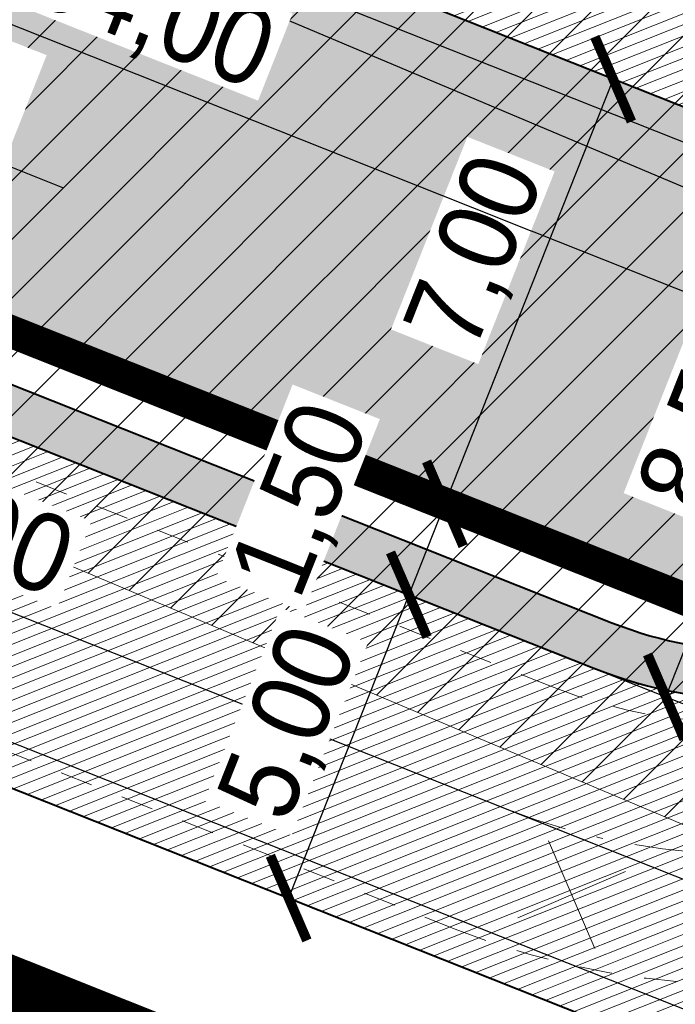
# Model space of a CAD drawing. Header units: millimetres. Extents: x -420 to 7389807, y 100 to 5530098.
# Tile 10 of 19: x 925 to 935, y 331 to 347. Entities that reach past the tile are written whole.
import ezdxf
from ezdxf import colors
from ezdxf.entities.mleader import LeaderData, LeaderLine
from ezdxf.math import Vec2, Vec3

# ---------------------------------------------------------------- set-up
doc = ezdxf.new("R2010")
doc.units = ezdxf.units.MM
for name, pattern in [('DASHDOTX2', [2, 1, -0.5, 0, -0.5]), ('HIDDEN', [0.375, 0.25, -0.125]), ('sm05_500', [1, 0.5, -0.5])]:
    doc.linetypes.add(name, pattern=pattern)
for name, color, linetype, lineweight in [('_krawężnik', 50, 'sm05_500', 20), ('_wymiary', 7, 'Continuous', 9), ('A_OGODZENIE', 200, 'Continuous', 30), ('A_Z_drogi grube', 7, 'Continuous', 40), ('A_Z_drogi_cienkie', 7, 'Continuous', 20), ('A_Z_granice działek', 74, 'Continuous', 13), ('A_Z_hatch_kreskowanie', 252, 'Continuous', 9), ('A_Z_podkład mapa tiff', 7, 'Continuous', 15), ('A_Z_sieć_wodna', 160, 'Continuous', 30), ('A_Z_zakres działek-opracowania', 161, 'DASHDOTX2', 13), ('A_Z_zieleń_trawa', 95, 'Continuous', 9)]:
    doc.layers.add(name, color=color, linetype=linetype, lineweight=lineweight)
doc.layers.add('_niewidoczna', color=121, linetype='Continuous', lineweight=30, plot=False)
doc.layers.add('_obwiednie', color=21, linetype='Continuous', lineweight=9, plot=False)
doc.layers.add('A_Z_sieć_elektryczna_strefa', color=7, linetype='Continuous', lineweight=5, true_color=0xff8484)
doc.styles.add('1_100', font='arial.ttf', dxfattribs={"width": 0.8, "height": 25})
doc.styles.get("Standard").update_dxf_attribs({"font": 'arial.ttf', "width": 0.9})
doc.linetypes.add('OGRODZENIE1', pattern='A,0.25,-0.1,[133,ltypeshp.shx,S=0.1,R=0,X=-0.1,Y=0],-0.1,1', length=1.45)
doc.dimstyles.new('1_500', dxfattribs={"dimtxt": 1.2, "dimasz": 1, "dimexe": 1, "dimexo": 0.625, "dimgap": 0.2, "dimtad": 1, "dimzin": 0, "dimtxsty": 'Standard', "dimblk": 'ARCHTICK', "dimblk1": 'ARCHTICK', "dimblk2": 'ARCHTICK', "dimcen": 1, "dimclrd": 256, "dimclre": 256, "dimclrt": 256, "dimadec": 0, "dimazin": 0, "dimtfac": 1, "dimtmove": 1, "dimatfit": 3, "dimldrblk": 'ARCHTICK', "dimfxl": 1, "dimfxlon": 1, "dimtfill": 1, "dimarcsym": 1})
picture_1 = doc.add_image_def('image1.tiff', size_in_pixel=(3306, 2337))

# ---------------------------------------------------------------- blocks, each defined once
blk = doc.blocks.new('_ArchTick')
at = {"color": 0, "linetype": 'ByBlock', "const_width": 0.15}
blk.add_lwpolyline([(-0.5, -0.5), (0.5, 0.5)], dxfattribs=at)
blk = doc.blocks.new('*D27')
at = {"layer": '_wymiary', "lineweight": -2}
for p, q in [((937.2190354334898, 344.4309782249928), (939.0781679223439, 343.6936679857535)), ((935.0150239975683, 336.1609869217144), (938.1486016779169, 344.0623231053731)), ((934.0854577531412, 336.5296420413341), (935.9445902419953, 335.7923318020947))]:
    blk.add_line(p, q, dxfattribs=at)
at = {"layer": 'Defpoints', "color": 0}
for p in [(936.452833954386, 344.7348447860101), (938.1486016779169, 344.0623231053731), (925.8923879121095, 339.7789178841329)]:
    blk.add_point(p, dxfattribs=at)
at = {"layer": '_wymiary', "lineweight": -2}
for p, rotation in [((938.1486016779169, 344.0623231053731), 68.36730108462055), ((935.0150239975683, 336.1609869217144), 248.3673010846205)]:
    blk.add_blockref('_ArchTick', p, dxfattribs=dict(at, rotation=rotation))
at = {"layer": '_wymiary', "insert": (935.7255466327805, 340.4512401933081), "char_height": 1.2, "attachment_point": 5, "rotation": 68.36730108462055, "bg_fill": 3, "box_fill_scale": 1.1, "bg_fill_color": 257, "bg_fill_transparency": 0}
blk.add_mtext('8,50', dxfattribs=at)
blk = doc.blocks.new('*D40')
at = {"layer": '_wymiary', "lineweight": -2}
for p, q in [((933.99142665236, 345.7110109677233), (935.1360147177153, 345.257081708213)), ((934.2064481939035, 345.6257361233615), (931.6258583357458, 339.1187478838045)), ((931.4108318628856, 339.2040246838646), (932.5554248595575, 338.750093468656))]:
    blk.add_line(p, q, dxfattribs=at)
at = {"layer": 'Defpoints', "color": 0}
for p in [(933.4104475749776, 345.9414199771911), (930.8298527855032, 339.4344336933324), (931.6258583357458, 339.1187478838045)]:
    blk.add_point(p, dxfattribs=at)
at = {"layer": '_wymiary', "lineweight": -2}
for p, rotation in [((934.2064481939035, 345.6257361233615), 68.36734450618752), ((931.6258583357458, 339.1187478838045), 248.3673445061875)]:
    blk.add_blockref('_ArchTick', p, dxfattribs=dict(at, rotation=rotation))
at = {"layer": '_wymiary', "insert": (932.1581162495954, 342.9595132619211), "char_height": 1.2, "attachment_point": 5, "rotation": 68.36734450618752, "bg_fill": 3, "box_fill_scale": 1.1, "bg_fill_color": 257, "bg_fill_transparency": 0}
blk.add_mtext('7,00', dxfattribs=at)
blk = doc.blocks.new('*D41')
at = {"layer": '_wymiary', "lineweight": -2}
for p, q in [((931.0448649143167, 339.3491900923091), (930.6962774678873, 339.4874354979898)), ((931.6258439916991, 339.1187810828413), (931.0728527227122, 337.724406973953)), ((931.0728527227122, 337.724406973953), (932.002419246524, 337.3557525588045))]:
    blk.add_line(p, q, dxfattribs=at)
at = {"layer": 'Defpoints', "color": 0}
for p in [(931.6258439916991, 339.1187810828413), (930.5834350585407, 337.9185038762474), (931.0728527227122, 337.724406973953)]:
    blk.add_point(p, dxfattribs=at)
at = {"layer": '_wymiary', "lineweight": -2}
for p, rotation in [((931.6258439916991, 339.1187810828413), 68.36734450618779), ((931.0728527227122, 337.724406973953), 248.3673445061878)]:
    blk.add_blockref('_ArchTick', p, dxfattribs=dict(at, rotation=rotation))
at = {"layer": '_wymiary', "insert": (929.4779846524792, 339.1637688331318), "char_height": 1.2, "attachment_point": 5, "rotation": 68.3673445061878, "bg_fill": 3, "box_fill_scale": 1.1, "bg_fill_color": 257, "bg_fill_transparency": 0}
blk.add_mtext('1,50', dxfattribs=at)
blk = doc.blocks.new('*D42')
at = {"layer": '_wymiary', "lineweight": -2}
for p, q in [((931.0728527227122, 337.724406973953), (929.2295802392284, 333.0765733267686)), ((931.0728527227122, 337.724406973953), (932.002419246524, 337.3557525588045)), ((929.2295802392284, 333.0765733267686), (930.1591467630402, 332.7079189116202))]:
    blk.add_line(p, q, dxfattribs=at)
at = {"layer": 'Defpoints', "color": 0}
for p in [(930.5834350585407, 337.9185038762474), (929.0134266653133, 333.1622971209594), (929.2295802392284, 333.0765733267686)]:
    blk.add_point(p, dxfattribs=at)
at = {"layer": '_wymiary', "lineweight": -2}
for p, rotation in [((931.0728527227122, 337.724406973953), 68.36734450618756), ((929.2295802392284, 333.0765733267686), 248.3673445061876)]:
    blk.add_blockref('_ArchTick', p, dxfattribs=dict(at, rotation=rotation))
at = {"layer": '_wymiary', "insert": (929.2949500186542, 335.7400746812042), "char_height": 1.2, "attachment_point": 5, "rotation": 68.36734450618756, "bg_fill": 3, "box_fill_scale": 1.1, "bg_fill_color": 257, "bg_fill_transparency": 0}
blk.add_mtext('5,00', dxfattribs=at)
blk = doc.blocks.new('*D45')
at = {"layer": '_wymiary', "lineweight": -2}
for p, q in [((911.3447490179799, 352.9426968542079), (910.6074401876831, 351.0835638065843)), ((942.5813553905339, 339.4788806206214), (910.9760946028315, 352.0131303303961)), ((942.9500098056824, 340.4084471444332), (942.2127009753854, 338.5493140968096))]:
    blk.add_line(p, q, dxfattribs=at)
at = {"layer": 'Defpoints', "color": 0}
for p in [(911.9443511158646, 354.454600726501), (910.9760946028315, 352.0131303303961), (943.5496120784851, 341.9203514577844)]:
    blk.add_point(p, dxfattribs=at)
at = {"layer": '_wymiary', "lineweight": -2}
for p, rotation in [((910.9760946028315, 352.0131303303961), 158.3673445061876), ((942.5813553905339, 339.4788806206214), 338.3673445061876)]:
    blk.add_blockref('_ArchTick', p, dxfattribs=dict(at, rotation=rotation))
at = {"layer": '_wymiary', "insert": (927.1183095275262, 346.6022719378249), "char_height": 1.2, "attachment_point": 5, "rotation": 338.3673445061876, "bg_fill": 3, "box_fill_scale": 1.1, "bg_fill_color": 257, "bg_fill_transparency": 0}
blk.add_mtext('34,00', dxfattribs=at)
blk = doc.blocks.new('*D50')
at = {"layer": '_wymiary', "lineweight": -2}
for p, q in [((908.2578119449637, 345.1589481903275), (907.5205031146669, 343.2998151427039)), ((907.8891575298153, 344.2293816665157), (939.4944183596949, 331.695131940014)), ((939.8630727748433, 332.6246984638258), (939.1257639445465, 330.7655654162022))]:
    blk.add_line(p, q, dxfattribs=at)
at = {"layer": 'Defpoints', "color": 0}
for p in [(911.9186450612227, 354.389782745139), (943.5496128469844, 341.9203534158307), (939.4944183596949, 331.695131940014)]:
    blk.add_point(p, dxfattribs=at)
at = {"layer": '_wymiary', "lineweight": -2}
for p, rotation in [((907.8891575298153, 344.2293816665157), 158.3673445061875), ((939.4944183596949, 331.695131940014), 338.3673445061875)]:
    blk.add_blockref('_ArchTick', p, dxfattribs=dict(at, rotation=rotation))
at = {"layer": '_wymiary', "insert": (924.0313724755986, 338.818523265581), "char_height": 1.2, "attachment_point": 5, "rotation": 338.3673445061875, "bg_fill": 3, "box_fill_scale": 1.1, "bg_fill_color": 257, "bg_fill_transparency": 0}
blk.add_mtext('34,00', dxfattribs=at)
blk = doc.blocks.new('_Dot')
at = {"color": 0, "linetype": 'ByBlock', "lineweight": -2}
blk.add_line((-0.5, 0), (-1, 0), dxfattribs=at)
at = {"color": 0, "linetype": 'ByBlock', "const_width": 0.5}
blk.add_lwpolyline([(-0.25, 0, 1), (0.25, 0, 1)], format="xyb", close=True, dxfattribs=at)
blk = doc.blocks.new('*D66')
at = {"layer": '_wymiary', "lineweight": -2}
for p, q in [((884.0815909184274, 352.0125231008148), (883.5986363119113, 350.7947472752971)), ((1147.241674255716, 247.3129979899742), (883.9672907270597, 351.7243137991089)), ((1147.355974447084, 247.6012072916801), (1146.873019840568, 246.3834314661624))]:
    blk.add_line(p, q, dxfattribs=at)
at = {"layer": 'Defpoints', "color": 0}
for p in [(884.3119999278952, 352.5935021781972), (883.9672907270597, 351.7243137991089), (1147.586383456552, 248.1821863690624)]:
    blk.add_point(p, dxfattribs=at)
at = {"layer": '_wymiary', "lineweight": -2}
for p, rotation in [((883.9672907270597, 351.7243137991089), 158.3673445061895), ((1147.241674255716, 247.3129979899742), 338.3673445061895)]:
    blk.add_blockref('_ArchTick', p, dxfattribs=dict(at, rotation=rotation))
at = {"layer": '_wymiary', "insert": (1007.845915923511, 303.58654743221), "char_height": 1.2, "attachment_point": 5, "rotation": 338.36734450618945, "bg_fill": 3, "box_fill_scale": 1.1, "bg_fill_color": 257, "bg_fill_transparency": 0}
blk.add_mtext('283,00', dxfattribs=at)
blk = doc.blocks.new('wyburzenia')
at = {"color": 1, "ltscale": 2}
for points in [[(-1.272792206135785, 1.272792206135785), (1.272792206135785, -1.272792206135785)], [(1.272792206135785, 1.272792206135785), (-1.272792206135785, -1.272792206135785)]]:
    blk.add_lwpolyline(points, dxfattribs=at)

msp = doc.modelspace()

# ---------------------------------------------------------------- hatches: boundary and pattern name
at = {"layer": 'A_Z_hatch_kreskowanie'}
h = msp.add_hatch(dxfattribs=at)
h.set_pattern_fill('ANSI31', color=256, scale=0.05, angle=358.3353577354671)
h.set_pattern_definition([(381.7026588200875, (1890.730470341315, 346.2210043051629), (-0.05870414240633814, 0.1474970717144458), [])])
h.paths.add_polyline_path([(907.0932663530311, 395.1062217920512), (968.444652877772, 370.7750189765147), (955.1691945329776, 337.312170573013), (905.437386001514, 357.0351830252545), (904.6435158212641, 362.1909885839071), (895.4772403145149, 365.8262294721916)])
h = msp.add_hatch(dxfattribs=at)
h.set_pattern_fill('APPIANRN', color=256, scale=0.0025, angle=358)
h.set_pattern_definition([(336.3671910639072, (1885.149869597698, 339.4787091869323), (0.1590967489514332, 0.36359041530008), []), (426.3671910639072, (1885.149869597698, 339.4787091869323), (-0.1172319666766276, 0.4845039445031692), [0.396875, -0.396875])])
edge = h.paths.add_edge_path()
edge.add_line((943.5496138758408, 341.920353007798), (942.8524392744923, 342.1968445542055))
edge.add_line((942.8524392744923, 342.1968445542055), (942.2994448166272, 340.8024654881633))
edge.add_ellipse((936.4896557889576, 343.1065599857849), major_axis=(-6.250000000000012, 0), ratio=1, start_angle=428.3673010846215, end_angle=518.3673010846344, ccw=False)
edge.add_line((934.1855612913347, 337.2967709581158), (915.5942356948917, 344.6698715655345))
edge.add_ellipse((917.8983301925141, 350.4796605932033), major_axis=(-6.249999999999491, 0), ratio=1, start_angle=338.36730108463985, end_angle=428.3673010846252, ccw=False)
edge.add_line((912.0885411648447, 352.7837550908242), (912.641525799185, 354.1781093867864))
edge.add_line((912.641525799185, 354.1781093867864), (911.9443511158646, 354.454600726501))
edge.add_line((911.9443511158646, 354.454600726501), (911.3913664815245, 353.0602464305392))
edge.add_ellipse((917.8983301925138, 350.4796605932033), major_axis=(6.99999999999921, 0), ratio=1, start_angle=158.3673010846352, end_angle=248.3673010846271)
edge.add_line((915.317744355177, 343.9726968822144), (933.9090699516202, 336.5995962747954))
edge.add_ellipse((936.4896557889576, 343.1065599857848), major_axis=(6.999999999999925, 0), ratio=1, start_angle=248.3673010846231, end_angle=338.3673010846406)
edge.add_line((942.9966194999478, 340.5259741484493), (943.5496138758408, 341.920353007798))
edge = h.paths.add_edge_path()
edge.add_line((894.8672869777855, 352.0831095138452), (895.6045972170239, 353.9422420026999))
edge.add_line((895.6045972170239, 353.9422420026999), (898.3932959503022, 352.8362766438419))
edge.add_ellipse((900.2365715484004, 357.4841078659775), major_axis=(5.000000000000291, 0), ratio=1, start_angle=248.3673010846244, end_angle=338.3673010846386)
edge.add_line((904.8844027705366, 355.6408322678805), (905.4373849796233, 357.0351834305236))
edge.add_line((905.4373849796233, 357.0351834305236), (907.296518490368, 356.2978727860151))
edge.add_line((907.296518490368, 356.2978727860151), (906.7435352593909, 354.9035220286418))
edge.add_ellipse((900.2365715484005, 357.4841078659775), major_axis=(-7.000000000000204, 0), ratio=1, start_angle=428.36730108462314, end_angle=518.36730108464, ccw=False)
edge.add_line((897.655985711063, 350.9771441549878), (894.8672869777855, 352.0831095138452))
edge = h.paths.add_edge_path()
edge.add_line((948.1982476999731, 340.0767636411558), (950.056579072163, 339.3397709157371))
edge.add_line((950.056579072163, 339.3397709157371), (949.503583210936, 337.945388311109))
edge.add_ellipse((954.1514144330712, 336.1021127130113), major_axis=(4.999999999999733, 0), ratio=1, start_angle=158.3673010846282, end_angle=248.3673010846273)
edge.add_line((952.3081388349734, 331.4542814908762), (954.1672713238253, 330.7169712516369))
edge.add_line((954.1672713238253, 330.7169712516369), (953.4299610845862, 328.8578387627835))
edge.add_line((953.4299610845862, 328.8578387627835), (951.570828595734, 329.5951490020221))
edge.add_ellipse((954.1514144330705, 336.1021127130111), major_axis=(-6.999999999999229, 0), ratio=1, start_angle=338.36730108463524, end_angle=428.3673010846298, ccw=False)
edge.add_line((947.6444507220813, 338.6826985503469), (948.1982476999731, 340.0767636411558))
h = msp.add_hatch(dxfattribs=at)
h.set_pattern_fill('ANSI31', color=256, scale=0.05, angle=358.3353577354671)
h.set_pattern_definition([(381.7025487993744, (1844.276985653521, 266.6329658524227), (-0.05870385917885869, 0.1474971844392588), [])])
edge = h.paths.add_edge_path()
edge.add_line((1147.838433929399, 255.160991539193), (1148.960890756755, 254.8118638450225))
edge.add_line((1148.960890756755, 254.8118638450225), (1147.149482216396, 246.0748753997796))
edge.add_line((1147.149482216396, 246.0748753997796), (1132.086258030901, 250.988899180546))
edge.add_ellipse((1134.257241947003, 257.6437341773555), major_axis=(-6.999999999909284, 0), ratio=1, start_angle=427.91121950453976, end_angle=431.93229854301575, ccw=False)
edge.add_line((1131.624942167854, 251.1575181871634), (951.9918812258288, 324.0493116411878))
edge.add_line((951.9918812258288, 324.0493116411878), (916.0233356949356, 338.3140147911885))
edge.add_ellipse((913.442749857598, 331.8070510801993), major_axis=(6.999999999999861, 0), ratio=1, start_angle=68.36730108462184, end_angle=98.89709974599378)
edge.add_line((912.3601272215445, 338.7228249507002), (909.2287741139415, 338.2326305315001))
edge.add_line((909.2287741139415, 338.2326305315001), (903.5788964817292, 340.4868982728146))
edge.add_ellipse((895.3559909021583, 336.8285073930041), major_axis=(9.000000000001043, 0), ratio=1, start_angle=23.98439873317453, end_angle=68.36730108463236)
edge.add_line((898.6738869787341, 345.1946035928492), (883.7283489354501, 351.121829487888))
edge.add_line((883.7283489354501, 351.121829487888), (885.5716245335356, 355.7696607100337))
edge.add_line((885.5716245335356, 355.7696607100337), (897.655985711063, 350.9771441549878))
edge.add_ellipse((900.2365715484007, 357.4841078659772), major_axis=(7.000000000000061, 0), ratio=1, start_angle=248.3673010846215, end_angle=338.3673010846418)
edge.add_line((906.7435352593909, 354.9035220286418), (907.2965190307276, 356.2978741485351))
edge.add_line((907.2965190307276, 356.2978741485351), (911.9443511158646, 354.454600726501))
edge.add_line((911.9443511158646, 354.454600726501), (911.3913664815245, 353.0602464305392))
edge.add_ellipse((917.8983301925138, 350.4796605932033), major_axis=(6.99999999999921, 0), ratio=1, start_angle=158.3673010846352, end_angle=248.3673010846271)
edge.add_line((915.317744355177, 343.9726968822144), (933.9090699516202, 336.5995962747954))
edge.add_ellipse((936.4896557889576, 343.1065599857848), major_axis=(6.999999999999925, 0), ratio=1, start_angle=248.3673010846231, end_angle=338.3673010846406)
edge.add_line((942.9966194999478, 340.5259741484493), (943.5496130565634, 341.9203539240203))
edge.add_line((943.5496130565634, 341.9203539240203), (948.1974471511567, 340.077082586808))
edge.add_line((948.1974471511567, 340.077082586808), (947.6444507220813, 338.6826985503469))
edge.add_ellipse((954.151414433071, 336.1021127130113), major_axis=(6.999999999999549, 0), ratio=1, start_angle=158.3673010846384, end_angle=248.367301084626)
edge.add_line((951.5708285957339, 329.5951490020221), (953.8684309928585, 328.6838785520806))
edge.add_line((953.8684309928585, 328.6838785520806), (1133.342514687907, 255.8565344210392))
edge.add_ellipse((1135.974814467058, 262.3427504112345), major_axis=(6.999999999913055, 0), ratio=1, start_angle=247.9112195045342, end_angle=251.9322985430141)
edge.add_line((1133.803830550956, 255.6879154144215), (1141.317853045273, 253.2366417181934))
edge.add_ellipse((1143.178696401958, 258.9407860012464), major_axis=(6.000000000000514, 0), ratio=1, start_angle=251.9322985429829, end_angle=320.9524047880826)
at = {"layer": 'A_Z_sieć_elektryczna_strefa', "transparency": 33554508}
h = msp.add_hatch(dxfattribs=at)
h.set_pattern_fill('ANSI31', color=256, scale=0.2)
h.set_pattern_definition([(45, (750.8043739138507, 243.5266941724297), (-0.4490128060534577, 0.4490128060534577), [])])
h.paths.add_polyline_path([(1158.878430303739, 261.583857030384), (1158.598954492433, 243.5266941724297), (1154.295684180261, 243.9434890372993), (1115.730771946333, 257.4598740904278), (1093.540781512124, 267.381427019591), (897.7257209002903, 350.0575696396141), (813.4830990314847, 383.7020613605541), (750.8043739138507, 411.84949910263), (751.0908401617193, 431.4525673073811), (820.5111998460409, 400.2776311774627), (904.5650948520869, 366.7085124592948), (1100.715851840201, 283.8906336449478), (1122.392734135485, 274.198500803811), (1158.196294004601, 261.6499255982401)])
at = {"layer": 'A_Z_zieleń_trawa'}
h = msp.add_hatch(dxfattribs=at)
h.set_pattern_fill('AR-CONC', color=256, scale=0.015, angle=358)
h.set_pattern_definition([(386.3673339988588, (1852.013183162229, 375.055093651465), (2.407741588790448, -1.314524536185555), [0.28575, -3.14325]), (691.3673339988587, (1852.013183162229, 375.055093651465), (0.664522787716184, 2.837427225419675), [0.2286, -2.51460876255]), (436.8187786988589, (1852.213827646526, 374.9455502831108), (3.072264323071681, 1.522902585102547), [0.242850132, -2.671353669]), (382.5515339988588, (1852.318647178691, 375.75318801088), (3.472368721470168, -2.207763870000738), [0.428625, -4.714874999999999]), (433.0028916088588, (1852.608011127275, 375.5692081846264), (4.750202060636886, 1.972605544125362), [0.3642753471, -4.0070341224]), (687.5514851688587, (1852.318647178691, 375.75318801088), (4.750202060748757, 1.972605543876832), [0.34289950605, -3.7718959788]), (357.3673339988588, (1852.591328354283, 375.4259324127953), (1.468559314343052, -2.316998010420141), [0.28575, -3.14325]), (662.3673339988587, (1852.591328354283, 375.4259324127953), (1.956819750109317, 2.159493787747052), [0.2286, -2.5146]), (407.8187789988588, (1852.713708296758, 375.2328492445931), (3.42537906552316, -0.1575042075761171), [0.242850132, -2.671349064]), (373.8673339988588, (1852.013183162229, 375.055093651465), (0.5508791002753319, 1.143384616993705), [0, -2.48412, 0, -2.5527, 0, -2.524125]), (343.8673339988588, (1852.013183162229, 375.055093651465), (1.520629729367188, 0.9748915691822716), [0, -1.45542, 0, -2.42697, 0, -0.962025]), (303.8673339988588, (1851.234807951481, 375.3956860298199), (1.828840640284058, -0.8940403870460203), [0, -0.9525, 0, -2.9718, 0, -3.94335]), (293.8673339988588, (1850.885760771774, 375.5484180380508), (2.1884847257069, -0.5413000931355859), [0, -1.23825, 0, -1.97358, 0, -2.80035])])
h.paths.add_polyline_path([(968.444652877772, 370.7750189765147), (955.1691945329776, 337.312170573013), (905.4698295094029, 357.0223146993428), (904.6435158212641, 362.1909885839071), (895.4772403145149, 365.8262294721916), (907.0932663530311, 395.1062217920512)])
edge = h.paths.add_edge_path()
edge.add_line((943.3061274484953, 340.6282598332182), (943.7820067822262, 341.8281926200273))
edge.add_line((943.7820067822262, 341.8281926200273), (950.9861436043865, 338.9711160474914))
edge.add_line((950.9861436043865, 338.9711160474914), (950.1705878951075, 336.9146825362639))
edge.add_arc((954.8184201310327, 335.0714096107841), 4.999999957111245, 158.3673338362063, 231.6146535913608)
edge.add_line((951.7136835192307, 331.1521481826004), (937.7557403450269, 336.6877397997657))
edge.add_arc((937.4963384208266, 342.932354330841), 6.249999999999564, 272.3787049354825, 338.3673010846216)
edge = h.paths.add_edge_path()
edge.add_line((973.7587628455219, 375.5571748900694), (955.3495543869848, 329.7102042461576))
edge.add_line((955.3495543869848, 329.7102042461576), (914.9094980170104, 345.748258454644))
edge.add_arc((918.1733614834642, 351.0783770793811), 6.25003754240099, 158.3674266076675, 238.5190518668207, ccw=False)
edge.add_line((912.3635325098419, 353.3824726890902), (912.6739679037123, 354.1652375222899))
edge.add_line((912.6739679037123, 354.1652375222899), (905.4698295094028, 357.0223146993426))
edge.add_line((905.4698295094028, 357.0223146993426), (904.814634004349, 355.3702350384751))
edge.add_arc((900.1668027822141, 357.2135106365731), 4.999999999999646, 251.1851352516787, 338.3673010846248, ccw=False)
edge.add_line((898.5542463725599, 352.4806825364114), (895.9893033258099, 353.3546030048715))
edge.add_line((895.9893033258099, 353.3546030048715), (895.9540692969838, 353.2657601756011))
edge.add_line((895.9540692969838, 353.2657601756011), (885.7199583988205, 357.3244890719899))
edge.add_line((885.7199583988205, 357.3244890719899), (901.6766501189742, 402.4729458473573))
edge.add_line((901.6766501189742, 402.4729458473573), (973.7587628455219, 375.5571748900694))

# ---------------------------------------------------------------- linework, layer by layer
at = {"layer": '_krawężnik'}
for points in [[(943.6454712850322, 340.8057771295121), (943.6454712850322, 340.8057771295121), (943.6454712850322, 340.8057771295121, -0.4141865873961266), (933.2599745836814, 336.3191670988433), (925.1424946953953, 339.538456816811)], [(947.3636012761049, 339.3308163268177), (947.3636012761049, 339.3308163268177, -0.4141865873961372), (931.7853562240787, 332.6009012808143), (923.6678763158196, 335.8201910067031)]]:
    msp.add_lwpolyline(points, format="xyb", dxfattribs=at)
at = {"layer": '_krawężnik', "linetype": 'DASHDOTX2'}
msp.add_lwpolyline([(945.5045362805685, 340.0682967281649), (945.5045362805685, 340.0682967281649, -0.4141865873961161), (932.5226654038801, 334.4600341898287), (924.4051855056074, 337.679323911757)], format="xyb", dxfattribs=at)
at = {"layer": '_niewidoczna'}
msp.add_lwpolyline([(1159.466592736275, 252.4847745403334), (1156.245989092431, 252.7967073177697), (1119.061753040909, 265.8291874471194), (1097.128316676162, 275.6360303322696), (901.145407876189, 358.3830410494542), (816.9971494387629, 391.9898462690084), (754.4913382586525, 420.05963271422)], dxfattribs=at)
at = {"layer": '_obwiednie'}
msp.add_lwpolyline([(1131.624942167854, 251.1575181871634), (951.9918812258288, 324.0493116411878), (916.0233356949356, 338.3140147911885, 0.1340049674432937), (912.3601272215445, 338.7228249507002), (909.2287741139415, 338.2326305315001), (903.5788964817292, 340.4868982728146, 0.196114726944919), (898.6738869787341, 345.1946035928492), (883.7283489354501, 351.121829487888), (885.5716245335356, 355.7696607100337), (897.655985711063, 350.9771441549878, 0.4142135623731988), (906.7435352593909, 354.9035220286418), (907.2965190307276, 356.2978741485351), (911.9443511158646, 354.454600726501), (911.3913664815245, 353.0602464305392, 0.4142135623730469), (915.317744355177, 343.9726968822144), (933.9090699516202, 336.5995962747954, 0.4142135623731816), (942.9966194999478, 340.5259741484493), (943.5496130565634, 341.9203539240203), (948.1974471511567, 340.077082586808), (947.6444507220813, 338.6826985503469, 0.4142135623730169), (951.5708285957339, 329.5951490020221), (953.8684309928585, 328.6838785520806), (1133.342514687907, 255.8565344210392, 0.0175470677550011)], format="xyb", dxfattribs=at)
msp.add_lwpolyline([(943.5496138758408, 341.920353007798), (942.8524392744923, 342.1968445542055), (942.2994448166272, 340.8024654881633, -0.4142135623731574), (934.1855612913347, 337.2967709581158), (915.5942356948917, 344.6698715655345, -0.4142135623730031), (912.0885411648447, 352.7837550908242), (912.641525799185, 354.1781093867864), (911.9443511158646, 354.454600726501), (911.3913664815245, 353.0602464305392, 0.4142135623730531), (915.317744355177, 343.9726968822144), (933.9090699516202, 336.5995962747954, 0.4142135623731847), (942.9966194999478, 340.5259741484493)], format="xyb", close=True, dxfattribs=at)
at = {"layer": 'A_OGODZENIE', "linetype": 'OGRODZENIE1', "ltscale": 3}
msp.add_lwpolyline([(943.0399274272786, 341.584572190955), (912.2107737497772, 353.8110592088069)], dxfattribs=at)
at = {"layer": 'A_Z_drogi grube'}
msp.add_lwpolyline([(907.0932663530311, 395.1062217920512), (968.444652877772, 370.7750189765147), (955.1691945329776, 337.312170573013), (905.437386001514, 357.0351830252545), (904.6435158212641, 362.1909885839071), (895.4772403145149, 365.8262294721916)], close=True, dxfattribs=at)
for points in [[(911.9443511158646, 354.454600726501), (911.3913664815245, 353.0602464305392, 0.4142135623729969), (915.317744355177, 343.9726968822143), (933.9090699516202, 336.5995962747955, 0.4142135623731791), (942.9966194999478, 340.5259741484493), (943.5496139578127, 341.920353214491)], [(912.641525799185, 354.1781093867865), (912.0885411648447, 352.7837550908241, 0.4142135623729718), (915.5942356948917, 344.6698715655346), (934.1855612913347, 337.2967709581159, 0.4142135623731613), (942.2994448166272, 340.8024654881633), (942.8524392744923, 342.1968445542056)], [(909.228774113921, 338.2326305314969), (912.3601272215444, 338.7228249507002, -0.1340049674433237), (916.0233356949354, 338.3140147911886), (951.9918812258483, 324.0493116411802, -0.001990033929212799), (952.0066566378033, 324.0433837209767), (1131.624942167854, 251.1575181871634, 0.01754706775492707), (1132.086258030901, 250.988899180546), (1147.149482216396, 246.0748753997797)]]:
    msp.add_lwpolyline(points, format="xyb", dxfattribs=at)
at = {"layer": 'A_Z_drogi_cienkie', "linetype": 'HIDDEN', "ltscale": 4}
msp.add_lwpolyline([(933.9090699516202, 336.5995962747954), (951.5708285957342, 329.595149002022)], dxfattribs=at)
at = {"layer": 'A_Z_granice działek', "linetype": 'ByBlock', "ltscale": 6, "const_width": 0.5}
for points in [[(885.7199583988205, 357.3244890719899), (710.8468517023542, 428.3282528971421), (712.615791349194, 415.0268063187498), (882.7527500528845, 348.7964074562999), (1046.789719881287, 283.3466272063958), (1092.330995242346, 265.1807855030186), (1130.171616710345, 242.5967933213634), (1137.656745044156, 242.1655513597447), (1203.115683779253, 237.7729538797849), (1212.94205702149, 237.5006019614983), (1208.611097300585, 247.8592449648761), (1181.250991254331, 250.2340581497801), (1156.328860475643, 252.5201389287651), (1146.572047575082, 255.5548869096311), (1124.499450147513, 262.7839326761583), (1118.838845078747, 264.711299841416), (1098.574982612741, 272.4185654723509), (1027.485761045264, 300.741634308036), (955.3402745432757, 329.7139304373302)], [(901.6766501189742, 402.4729458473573), (973.7587628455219, 375.5571748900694), (955.3495543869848, 329.7102042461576), (885.7199583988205, 357.3244890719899)]]:
    msp.add_lwpolyline(points, close=True, dxfattribs=at)
at = {"layer": 'A_Z_sieć_elektryczna_strefa'}
for points in [[(1078.524831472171, 273.7213930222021), (897.7257209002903, 350.0575696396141), (813.4830990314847, 383.7020613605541), (750.8043739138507, 411.84949910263)], [(1158.598954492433, 243.5266941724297), (1154.295684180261, 243.9434890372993), (1115.730771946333, 257.4598740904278), (1093.540781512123, 267.3814270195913), (897.725720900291, 350.0575696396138), (813.4830990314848, 383.7020613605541), (750.8043739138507, 411.84949910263)]]:
    msp.add_lwpolyline(points, dxfattribs=at)
at = {"layer": 'A_Z_zakres działek-opracowania', "ltscale": 2, "const_width": 0.5}
msp.add_lwpolyline([(885.2481276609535, 357.4899498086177), (901.3748070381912, 403.1193759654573), (974.4136781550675, 375.8463473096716), (955.9998488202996, 329.9878686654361), (1027.671455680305, 301.2058734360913), (1098.756399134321, 272.8845090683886), (1119.008351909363, 265.1817732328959), (1124.657845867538, 263.2581892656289), (1149.055396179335, 255.2676929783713), (1146.117370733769, 241.0966797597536), (1137.625626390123, 241.666515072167), (1130.02056247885, 242.1046669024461), (1092.108856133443, 264.7310838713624), (1046.604448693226, 282.8822194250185), (882.1234134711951, 348.5091791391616)], close=True, dxfattribs=at)

# ---------------------------------------------------------------- pictures from other files: only their frames are drawn
at = {"layer": 'A_Z_podkład mapa tiff'}
image = msp.add_image(picture_1, insert=(743.5877335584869, 215.9958086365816), size_in_units=(419.80593849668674, 296.7593703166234), rotation=-0.44367172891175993, dxfattribs=dict(at, fade=20))
image.dxf.flags = 7

# ---------------------------------------------------------------- next in the draw order: dimensions: what is measured, and where the dimension line sits
at = {"layer": '_wymiary', "color": 2}
dim = msp.add_linear_dim(base=(938.1486016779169, 344.0623231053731), p1=(925.8923879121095, 339.7789178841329), p2=(936.452833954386, 344.7348447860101), angle=68.36730108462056, dimstyle='1_500', dxfattribs=at)
dim.commit()
dim.dimension.update_dxf_attribs({"geometry": '*D27', "text_midpoint": (935.7255466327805, 340.4512401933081)})

# ---------------------------------------------------------------- next in the draw order: dimensions: what is measured, and where the dimension line sits
dim = msp.add_linear_dim(base=(931.6258583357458, 339.1187478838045), p1=(933.4104475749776, 345.9414199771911), p2=(930.8298527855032, 339.4344336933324), angle=68.36734450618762, dimstyle='1_500', dxfattribs=at)
dim.commit()
dim.dimension.update_dxf_attribs({"geometry": '*D40', "text_midpoint": (933.0143827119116, 342.6199287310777), "dimtype": 160})

# ---------------------------------------------------------------- next in the draw order: dimensions: what is measured, and where the dimension line sits
dim = msp.add_linear_dim(base=(931.0728527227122, 337.724406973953), p1=(931.6258439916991, 339.1187810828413), p2=(930.5834350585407, 337.9185038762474), angle=68.36734450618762, dimstyle='1_500', dxfattribs=at)
dim.commit()
dim.dimension.update_dxf_attribs({"geometry": '*D41', "text_midpoint": (930.3342511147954, 338.8241843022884), "dimtype": 160})

# ---------------------------------------------------------------- next in the draw order: dimensions: what is measured, and where the dimension line sits
dim = msp.add_linear_dim(base=(910.9760946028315, 352.0131303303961), p1=(943.5496120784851, 341.9203514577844), p2=(911.9443511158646, 354.454600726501), angle=338.3673445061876, dimstyle='1_500', dxfattribs=at)
dim.commit()
dim.dimension.update_dxf_attribs({"geometry": '*D45', "text_midpoint": (927.1183095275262, 346.6022719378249)})

# ---------------------------------------------------------------- next in the draw order: dimensions: what is measured, and where the dimension line sits
dim = msp.add_linear_dim(base=(939.4944183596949, 331.695131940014), p1=(911.9186450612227, 354.389782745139), p2=(943.5496128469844, 341.9203534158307), angle=338.3673445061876, dimstyle='1_500', dxfattribs=at)
dim.commit()
dim.dimension.update_dxf_attribs({"geometry": '*D50', "text_midpoint": (924.0313724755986, 338.818523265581)})

# ---------------------------------------------------------------- next in the draw order: dimensions: what is measured, and where the dimension line sits
dim = msp.add_linear_dim(base=(929.2295802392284, 333.0765733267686), p1=(930.5834350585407, 337.9185038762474), p2=(929.0134266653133, 333.1622971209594), angle=68.36734450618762, dimstyle='1_500', dxfattribs=at)
dim.commit()
dim.dimension.update_dxf_attribs({"geometry": '*D42', "text_midpoint": (929.2949500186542, 335.7400746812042)})

# ---------------------------------------------------------------- next in the draw order: linework, layer by layer
at = {"layer": 'A_Z_sieć_wodna', "linetype": 'HIDDEN', "ltscale": 20}
msp.add_circle((893.4877438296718, 367.5581865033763), 75, dxfattribs=at)

# ---------------------------------------------------------------- next in the draw order: leaders
at = {"layer": 'A_Z_sieć_wodna', "linetype": 'Continuous'}
ml = msp.add_multileader_mtext('Standard', dxfattribs=at)
ml.set_content('\\pxsm0.8;do wyłączenia \\Pz eksploatacji', color=256, style='1_100')
ml.set_leader_properties()
ml.set_arrow_properties(name='DOT')
ml.build(insert=Vec2(0, 0))
ml.multileader.update_dxf_attribs({"text_left_attachment_type": 6, "text_right_attachment_type": 6, "text_top_attachment_type": 0, "text_bottom_attachment_type": 0, "arrow_head_size": 0.5})
ctx = ml.context
ctx.base_point, ctx.char_height, ctx.arrow_head_size, ctx.landing_gap_size, ctx.plane_origin, ctx.plane_x_axis, ctx.plane_y_axis = Vec3(917.4856298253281, 347.2486160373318), 1, 0.5, 0.1, Vec3(929.9816066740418, 371.0646270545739), Vec3(0.9295655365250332, -0.3686569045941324), Vec3(0.3686569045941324, 0.9295655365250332)
ctx.left_attachment, ctx.right_attachment = 6, 6
notes = []
notes.append((ctx, [(0, (1, 1, 0), (917.1881688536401, 347.3665862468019), (0.9295655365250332, -0.3686569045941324), 0.3200000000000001, [(0, [(913.2987604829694, 347.8731871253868)], 256, [])])]))
ctx.mtext.insert, ctx.mtext.text_direction, ctx.mtext.rotation, ctx.mtext.line_spacing_factor, ctx.mtext.line_spacing_style, ctx.mtext.flow_direction = Vec3(918.0556274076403, 348.4146056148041), Vec3(0.9295655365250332, -0.3686569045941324), 5.905621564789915, 3, 2, 5
ctx.mtext.has_bg_fill, ctx.mtext.bg_color, ctx.mtext.bg_scale_factor, ctx.mtext.bg_transparency, ctx.mtext.use_window_bg_color = 1, -939524096, 1.5, 0, 1
for ctx, leaders in notes:
    for number, flags, end, landing, length, lines in leaders:
        leader = LeaderData()
        leader.index, (leader.has_last_leader_line, leader.has_dogleg_vector, leader.attachment_direction) = number, flags
        leader.last_leader_point, leader.dogleg_vector, leader.dogleg_length = Vec3(end), Vec3(landing), length
        for number, points, colour, breaks in lines:
            line = LeaderLine()
            line.index, line.vertices, line.color, line.breaks = number, Vec3.list(points), colors.encode_raw_color(colour), breaks
            leader.lines.append(line)
        ctx.leaders.append(leader)

# ---------------------------------------------------------------- next in the draw order: dimensions: what is measured, and where the dimension line sits
at = {"layer": '_wymiary', "color": 2}
dim = msp.add_linear_dim(base=(883.9672907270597, 351.7243137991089), p1=(1147.586383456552, 248.1821863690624), p2=(884.3119999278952, 352.5935021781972), angle=158.3673445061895, text='283,00', dimstyle='1_500', dxfattribs=at)
dim.commit()
dim.dimension.update_dxf_attribs({"geometry": '*D66', "text_midpoint": (1007.506331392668, 302.7302809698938), "dimtype": 161})

# ---------------------------------------------------------------- next in the draw order: block references
at = {"layer": '_wymiary', "color": 2, "xscale": 0.5, "yscale": 0.5, "zscale": 0.5, "rotation": 68.36727649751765}
msp.add_blockref('wyburzenia', (933.5702781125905, 333.1282168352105), dxfattribs=at)

doc.saveas('drawing.dxf')
